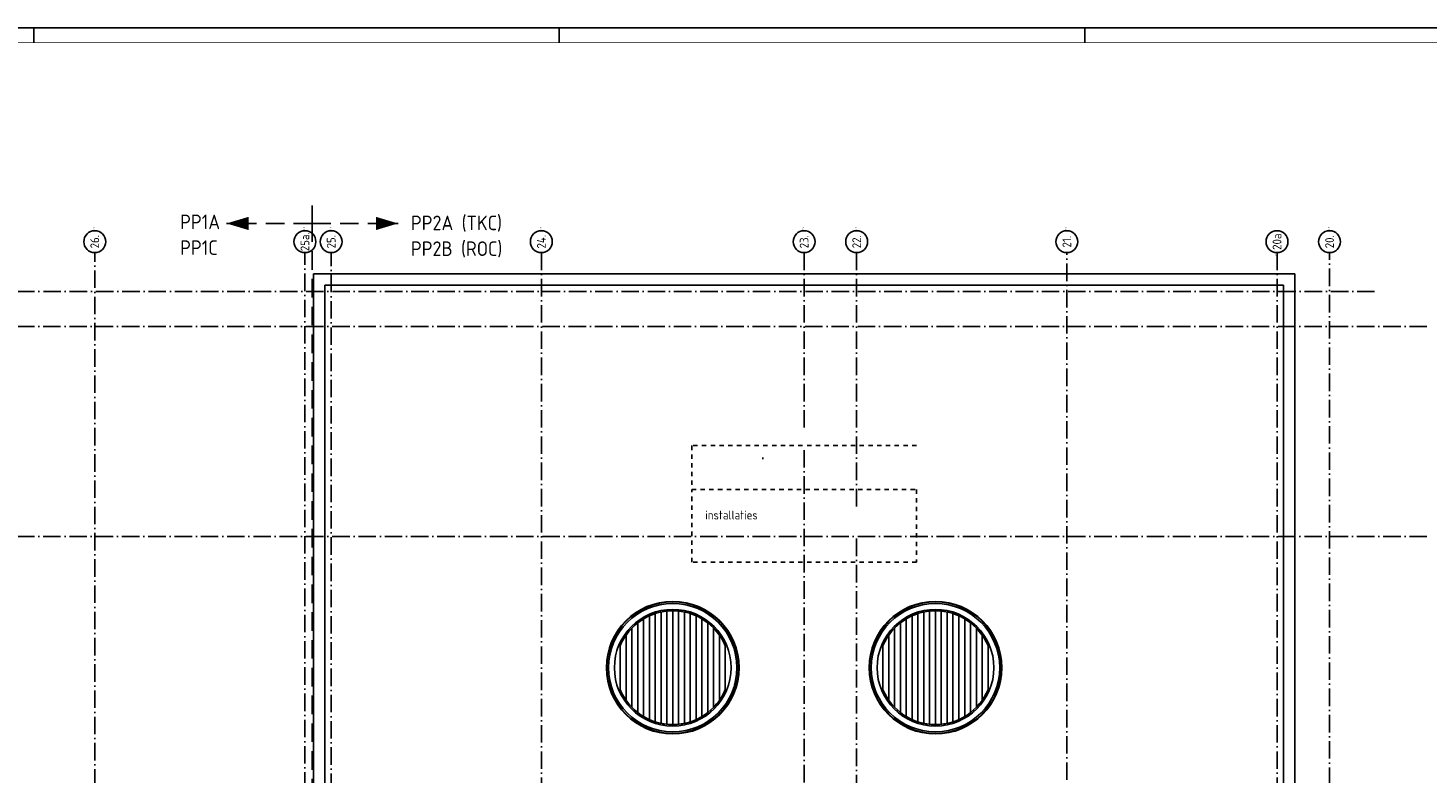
# Model space of a CAD drawing. Header units: millimetres. Extents: x -6587 to 112313, y 244 to 84344.
# Tile 53 of 54: x 39612 to 87571, y 58795 to 84344. Entities that reach past the tile are written whole.
import ezdxf
from ezdxf.enums import TextEntityAlignment as Align

# ---------------------------------------------------------------- set-up
doc = ezdxf.new("R2010")
doc.units = ezdxf.units.MM
doc.header["$LTSCALE"] = 100
for name, pattern in [('DASHDOT', [9, 6, -1.5, 0, -1.5]), ('DASHED', [3, 1.5, -1.5]), ('HIDDEN', [9.525, 6.35, -3.175])]:
    doc.linetypes.add(name, pattern=pattern)
doc.layers.get('0').update_dxf_attribs({"color": 9, "linetype": 'CONTINUOUS'})
for name, color, linetype in [('AL$1----_ALGEMEEN', 7, 'CONTINUOUS'), ('AL$7----_STRAMIEN', 1, 'DASHDOT'), ('AL27----_DAKEN', 7, 'CONTINUOUS'), ('ALN-----_BLOCKNAAM', 2, 'CONTINUOUS'), ('BL$4----', 7, 'CONTINUOUS'), ('LIJN025', 10, 'CONTINUOUS'), ('LIJN050', 90, 'CONTINUOUS'), ('LIJN070', 130, 'CONTINUOUS'), ('OL59----_WTBINST', 7, 'CONTINUOUS'), ('TEKST25', 10, 'CONTINUOUS'), ('TEKST35', 50, 'CONTINUOUS'), ('TEKST50', 90, 'CONTINUOUS'), ('WL570---_TOEVOER', 3, 'CONTINUOUS')]:
    doc.layers.add(name, color=color, linetype=linetype)
doc.styles.add('ISO', font='ISO.SHX')
doc.styles.add('MAATVOERING', font='iso.shx')
doc.styles.add('ROMAND', font='romand')
doc.styles.get("Standard").update_dxf_attribs({"font": 'iso.shx'})

# ---------------------------------------------------------------- blocks, each defined once
blk = doc.blocks.new('A0-G')
at = {"layer": 'LIJN025'}
for p, q in [((464, 836), (464, 841)), ((824, 836), (824, 841))]:
    blk.add_line(p, q, dxfattribs=at)
at = {"layer": 'LIJN025', "linetype": 'Continuous'}
blk.add_line((644, 836), (644, 841), dxfattribs=at)
at = {"layer": 'LIJN025'}
blk.add_lwpolyline([(1189, 841), (1189, 0), (0, 0), (0, 841)], close=True, dxfattribs=at)
at = {"layer": 'LIJN050', "const_width": 0.2}
blk.add_lwpolyline([(1184, 836), (25, 836), (25, 5), (1184, 5)], close=True, dxfattribs=at)
at = {"layer": 'TEKST25', "style": 'ROMAND', "width": 2.899115}
blk.add_attdef('STATUS', text='', height=2.5, dxfattribs=at).set_placement((1143, 71.5), (1182, 71.5), align=Align.FIT)
at = {"layer": 'TEKST25', "style": 'ISO'}
for tag, p in [('E', (1144.25, 66)), ('NAAM-E', (1155.75, 66)), ('DATUM-E', (1174, 66)), ('D', (1144.25, 61)), ('NAAM-D', (1155.75, 61)), ('DATUM-D', (1174, 61)), ('C', (1144.25, 56)), ('NAAM-C', (1155.75, 56)), ('DATUM-C', (1174, 56)), ('B', (1144.25, 51)), ('NAAM-B', (1155.75, 51)), ('DATUM-B', (1174, 51)), ('A', (1144.25, 46)), ('NAAM-A', (1155.75, 46)), ('DATUM-A', (1174, 46))]:
    blk.add_attdef(tag, text='', height=2.5, dxfattribs=at).set_placement(p, align=Align.CENTER)
for tag, p in [('DATUM', (1021.75, 36.25)), ('SCHAAL', (1057, 36.25)), ('GETEKEND', (1087.25, 36.25)), ('GECONTOL.', (1122, 36.25)), ('FORMAAT', (1152.25, 28.25))]:
    blk.add_attdef(tag, p, '', height=2.5, dxfattribs=at)
at = {"layer": 'TEKST35', "style": 'ISO'}
for tag, p in [('PROJECT', (1023.5, 72.5)), ('PLAATS', (1023.5, 63.5)), ('INSTALLATIE-REGEL1', (1023.5, 52.5)), ('INSTALLATIE-REGEL2', (1023.5, 43.5))]:
    blk.add_attdef(tag, p, '', height=4, dxfattribs=at)
blk.add_attdef('PROJ.NR.', text='', height=4, dxfattribs=at).set_placement((1170, 23), align=Align.CENTER)
at = {"layer": 'TEKST50', "style": 'ISO'}
blk.add_attdef('FILE-NAAM', text='', height=5, dxfattribs=at).set_placement((1162.5, 7.5), align=Align.CENTER)
blk = doc.blocks.new('1011')
at = {"layer": 'AL$7----_STRAMIEN', "color": 7, "linetype": 'Continuous'}
blk.add_circle((-750, 0), 750, dxfattribs=at)
at = {"layer": 'AL$7----_STRAMIEN', "color": 3, "linetype": 'Continuous'}
blk.add_attdef('STR-NAAM', text='', height=600, rotation=360, dxfattribs=at).set_placement((-750, 0), align=Align.MIDDLE)
at = {"layer": 'ALN-----_BLOCKNAAM', "linetype": 'Continuous'}
blk.add_text('1011', height=100, dxfattribs=at).set_placement((0, 0))
blk = doc.blocks.new('A$Cb38f1ce1')
at = {"layer": 'AL$1----_ALGEMEEN', "color": 8}
for points in [[(57448, 54206), (57448, 57554)], [(57548, 57610), (57548, 57666)], [(57648, 54102), (57648, 57658)], [(57748, 57700), (57748, 57753)], [(57848, 54025), (57848, 57735)], [(57948, 57765), (57948, 57816)], [(58048, 53971), (58048, 57789)], [(58148, 57807), (58148, 57857)], [(58248, 53940), (58248, 57820)], [(58348, 57827), (58348, 57877)], [(58448, 53930), (58448, 57830)], [(58548, 57827), (58548, 57877)], [(58648, 53940), (58648, 57820)], [(58748, 57807), (58748, 57857)], [(58848, 53971), (58848, 57789)], [(58948, 57765), (58948, 57816)], [(59048, 54025), (59048, 57735)], [(59148, 57700), (59148, 57753)], [(59248, 54102), (59248, 57658)], [(59348, 57610), (59348, 57666)], [(59448, 54206), (59448, 57554)], [(66448, 54206), (66448, 57554)], [(66648, 54102), (66648, 57658)], [(66848, 54025), (66848, 57735)], [(66948, 57765), (66948, 57816)], [(67048, 53971), (67048, 57789)], [(67148, 57807), (67148, 57857)], [(67248, 53940), (67248, 57820)], [(67348, 57827), (67348, 57877)], [(67448, 53930), (67448, 57830)], [(67548, 57827), (67548, 57877)], [(67648, 53940), (67648, 57820)], [(67748, 57807), (67748, 57857)], [(67848, 53971), (67848, 57789)], [(67948, 57765), (67948, 57816)], [(68048, 54025), (68048, 57735)], [(68148, 57700), (68148, 57753)], [(68248, 54102), (68248, 57658)], [(68348, 57610), (68348, 57666)], [(68448, 54206), (68448, 57554)], [(56948, 57126), (56948, 57203)], [(57048, 54523), (57048, 57237)], [(57148, 57333), (57148, 57400)], [(57248, 54343), (57248, 57417)], [(57348, 57490), (57348, 57550)], [(59548, 57490), (59548, 57550)], [(59648, 54343), (59648, 57417)], [(59748, 57333), (59748, 57400)], [(59848, 54523), (59848, 57237)], [(59948, 57126), (59948, 57203)], [(65948, 57126), (65948, 57203)], [(66048, 54523), (66048, 57237)], [(66148, 57333), (66148, 57400)], [(66248, 54343), (66248, 57417)], [(68548, 57490), (68548, 57550)], [(68648, 54343), (68648, 57417)], [(68748, 57333), (68748, 57400)], [(68848, 54523), (68848, 57237)], [(68948, 57126), (68948, 57203)], [(56648, 55130), (56648, 56630)], [(56748, 56835), (56748, 56934)], [(56848, 54765), (56848, 56995)], [(60048, 54765), (60048, 56995)], [(60148, 56835), (60148, 56934)], [(60248, 55130), (60248, 56630)], [(65648, 55130), (65648, 56630)], [(65748, 56835), (65748, 56934)], [(65848, 54765), (65848, 56995)], [(69048, 54765), (69048, 56995)], [(69148, 56835), (69148, 56934)], [(69248, 55130), (69248, 56630)], [(56748, 54826), (56748, 54925)], [(60148, 54826), (60148, 54925)], [(65748, 54826), (65748, 54925)], [(69148, 54826), (69148, 54925)], [(56948, 54557), (56948, 54634)], [(57148, 54360), (57148, 54427)], [(57348, 54210), (57348, 54270)], [(59548, 54210), (59548, 54270)], [(59748, 54360), (59748, 54427)], [(59948, 54557), (59948, 54634)], [(65948, 54557), (65948, 54634)], [(66148, 54360), (66148, 54427)], [(66348, 54210), (66348, 54270)], [(68548, 54210), (68548, 54270)], [(68748, 54360), (68748, 54427)], [(68948, 54557), (68948, 54634)], [(57548, 54094), (57548, 54150)], [(57748, 54006), (57748, 54060)], [(57948, 53944), (57948, 53995)], [(58148, 53903), (58148, 53953)], [(58348, 53882), (58348, 53933)], [(58548, 53882), (58548, 53933)], [(58748, 53903), (58748, 53953)], [(58948, 53944), (58948, 53995)], [(59148, 54006), (59148, 54060)], [(59348, 54094), (59348, 54150)], [(66548, 54094), (66548, 54150)], [(66748, 54006), (66748, 54060)], [(66948, 53944), (66948, 53995)], [(67148, 53903), (67148, 53953)], [(67348, 53882), (67348, 53933)], [(67548, 53882), (67548, 53933)], [(67748, 53903), (67748, 53953)], [(67948, 53944), (67948, 53995)], [(68148, 54006), (68148, 54060)], [(68348, 54094), (68348, 54150)]]:
    blk.add_lwpolyline(points, dxfattribs=at)
for centre, radius in [((58448, 55880), 2273), ((58448, 55880), 2255), ((58448, 55880), 2200), ((67448, 55880), 2273), ((67448, 55880), 2255), ((67448, 55880), 2200), ((58448, 55880), 2000), ((67448, 55880), 2000)]:
    blk.add_circle(centre, radius, dxfattribs=at)
for centre, start, end in [((58448, 55880), 22.6199, 157.3801), ((67448, 55880), 22.6199, 157.3801), ((58448, 55880), 202.6199, 337.3801), ((67448, 55880), 202.6199, 337.3801)]:
    blk.add_arc(centre, 1950, start, end, dxfattribs=at)
at = {"layer": 'AL$7----_STRAMIEN', "color": 1}
for p, q in [((71948, 32232), (71948, 70113)), ((80948, 1456), (80948, 70113)), ((82492, 68780), (733, 68780))]:
    blk.add_line(p, q, dxfattribs=at)
for points in [[(38648, 39197), (38648, 70113)], [(45848, 32791), (45848, 70113)], [(46748, 45349), (46748, 70113)], [(53948, 70113), (53948, 32791)], [(62948, 70113), (62948, 64063)], [(64748, 70113), (64748, 61350)], [(79148, 70113), (79148, 51380)], [(84285, 67580), (750, 67580)], [(62948, 63345), (62948, 32791)], [(84285, 60380), (9413, 60380)], [(64748, 60305), (64748, 32791)]]:
    blk.add_lwpolyline(points, dxfattribs=at)
at = {"layer": 'AL27----_DAKEN', "color": 8}
for p, q in [((46138, 51690), (46138, 69390)), ((46138, 69390), (79758, 69390)), ((79758, 69390), (79758, 51690)), ((46528, 51690), (46528, 69000)), ((46528, 69000), (79368, 69000)), ((79368, 69000), (79368, 51690))]:
    blk.add_line(p, q, dxfattribs=at)
at = {"layer": 'OL59----_WTBINST', "color": 8, "linetype": 'DASHED'}
for p, q in [((59098, 63495), (59098, 61995)), ((66798, 63495), (59098, 63495)), ((59098, 59495), (59098, 61995)), ((59098, 61995), (66798, 61995)), ((59098, 61995), (66798, 61995)), ((66798, 61995), (66798, 59495)), ((66798, 59495), (59098, 59495))]:
    blk.add_line(p, q, dxfattribs=at)
at = {"layer": 'WL570---_TOEVOER'}
blk.add_line((61538, 63025), (61538, 63083), dxfattribs=at)
at = {"layer": 'AL$7----_STRAMIEN', "xscale": 0.5, "yscale": 0.5, "zscale": 0.5, "rotation": 90}
for p, values in [((38648, 70863), {'STR-NAAM': '26.'}), ((45848, 70863), {'STR-NAAM': '25a.'}), ((46748, 70863), {'STR-NAAM': '25.'}), ((53948, 70863), {'STR-NAAM': '24.'}), ((62948, 70863), {'STR-NAAM': '23.'}), ((64748, 70863), {'STR-NAAM': '22.'}), ((71948, 70863), {'STR-NAAM': '21.'}), ((80948, 70863), {'STR-NAAM': '20.'})]:
    blk.add_blockref('1011', p, dxfattribs=at).add_auto_attribs(values)
at = {"layer": 'AL$7----_STRAMIEN'}
ref = blk.add_blockref('1011', (79148, 70113), dxfattribs=dict(at, xscale=-0.5, yscale=0.5, zscale=0.5, rotation=90))
ref.add_attrib('STR-NAAM', '20a', dxfattribs={"color": 3, "linetype": 'Continuous', "height": 300, "rotation": 90}).set_placement((79148, 70488), align=Align.MIDDLE)
at = {"layer": 'BL$4----', "color": 8}
blk.add_text('installaties', height=300, dxfattribs=at).set_placement((59563, 60964))

msp = doc.modelspace()

# ---------------------------------------------------------------- linework, layer by layer
at = {"layer": 'LIJN050'}
for points in [[(46411, 77641, 0, 453, 0), (47166, 77641, 453, 453, 0)], [(52289, 77641, 0, 453, 0), (51535, 77641, 453, 453, 0)]]:
    msp.add_lwpolyline(points, format="xyseb", dxfattribs=at)
at = {"layer": 'LIJN070', "linetype": 'HIDDEN'}
for p, q in [((49348, 77641), (49348, 78259)), ((49348, 77641), (46411, 77641)), ((49348, 77641), (49348, 58106)), ((49352, 77641), (52289, 77641))]:
    msp.add_line(p, q, dxfattribs=at)

# ---------------------------------------------------------------- block references
at = {"xscale": 100, "yscale": 100, "zscale": 100}
msp.add_blockref('A0-G', (-6587, 244), dxfattribs=at)
at = {"layer": 'LIJN025'}
msp.add_blockref('A$Cb38f1ce1', (3251, 6527), dxfattribs=at)

# ---------------------------------------------------------------- texts
at = {"layer": 'TEKST50', "style": 'MAATVOERING'}
for s, p in [('PP1A', (44823, 77444)), ('PP2A (TKC)', (52730, 77409)), ('PP1C', (44823, 76561)), ('PP2B (ROC)', (52730, 76526))]:
    msp.add_text(s, height=500, dxfattribs=at).set_placement(p)

doc.saveas('drawing.dxf')
